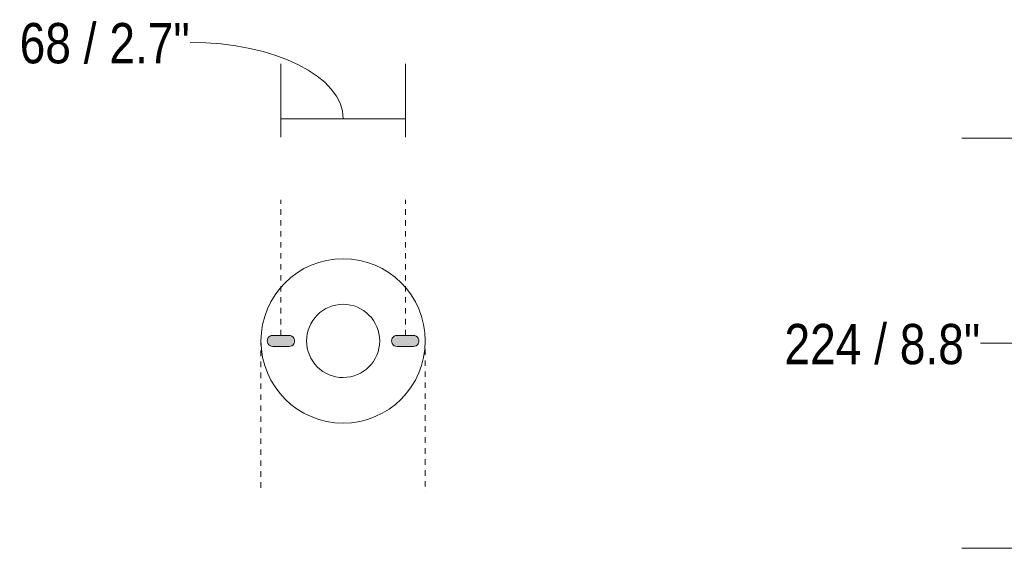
# Model space of a CAD drawing. Header units: millimetres. Extents: x 5911 to 10519, y 1372 to 7072.
# Tile 7 of 11: x 9047 to 9586, y 6480 to 6769. Entities that reach past the tile are written whole.
import ezdxf

# ---------------------------------------------------------------- set-up
doc = ezdxf.new("R2010")
doc.units = ezdxf.units.MM
doc.linetypes.add('Dash', pattern=[6, 3, -3])
for name, color, linetype, lineweight in [('Aparatos eléctricos', 7, 'Continuous', 9), ('Cotas', 7, 'Continuous', 9), ('Cotas-10', 7, 'Continuous', 9), ('Elementos de detalle', 7, 'Continuous', 9), ('Lighthing Fixture Detail Wide Black', 7, 'Continuous', 20)]:
    doc.layers.add(name, color=color, linetype=linetype, lineweight=lineweight)
doc.layers.add('Lighthing Fixture Dim Grey Dash', color=7, linetype='Dash', lineweight=9, true_color=0xd2d2d2)
doc.styles.add('Arial Narrow', font='ARIALN.TTF', dxfattribs={"height": 22})
doc.dimstyles.new('FARO_-_2_2mm_Arial_Narrow_mm_Inch_Horiz_1', dxfattribs={"dimscale": 304.8, "dimtxt": 22.515481, "dimasz": 0, "dimexe": 0.098425, "dimexo": 0.0625, "dimgap": 0.016404, "dimtad": 3, "dimtih": 1, "dimtoh": 1, "dimdec": 0, "dimzin": 0, "dimdsep": 46, "dimtxsty": 'Arial Narrow', "dimblk1": 'NONE', "dimblk2": 'NONE', "dimsah": 1, "dimcen": 0.09, "dimadec": 0, "dimazin": 0, "dimtfac": 1, "dimtdec": 4, "dimtix": 1, "dimtmove": 1, "dimatfit": 3, "dimfxl": 0.032808, "dimfxlon": 1, "dimtvp": 1, "dimtolj": 1, "dimtzin": 0, "dimarcsym": 2})
doc.dimstyles.new('FARO_-_2_2mm_Arial_Narrow_mm_Inch_Right_1', dxfattribs={"dimscale": 304.8, "dimtxt": 22.515481, "dimasz": 0, "dimexe": 0.098425, "dimexo": 0.0625, "dimgap": 0.016404, "dimtad": 1, "dimdec": 0, "dimzin": 0, "dimdsep": 46, "dimtxsty": 'Arial Narrow', "dimblk1": 'NONE', "dimblk2": 'NONE', "dimsah": 1, "dimcen": 0.09, "dimadec": 0, "dimazin": 0, "dimtfac": 1, "dimtdec": 4, "dimtix": 1, "dimtmove": 1, "dimatfit": 3, "dimfxl": 0.032808, "dimfxlon": 1, "dimtvp": 1, "dimtolj": 1, "dimtzin": 0, "dimarcsym": 2})

# ---------------------------------------------------------------- blocks, each defined once
blk = doc.blocks.new('34315 - 33832-1TW MINI PUNT TUB S LED White fan with DC motor-692812-Planta_PDF Fixing Holes')
at = {"layer": 'Aparatos eléctricos', "color": 253, "true_color": 0xaaaaaa}
for start, end in [(89.991, 180.009), (0.009, 89.991), (180.009, 270.009), (270.009, 0.009)]:
    blk.add_arc((0, 0.01), 20, start, end, dxfattribs=at)
blk = doc.blocks.new('DIMBLOCK6-Planta_PDF Fixing Holes')
at = {"layer": 'Cotas-10', "color": 251, "true_color": 0x5b5b5b}
for p, q in [((9189.81, 6715.05), (9189.81, 6745.05)), ((9258.06, 6715.05), (9258.06, 6745.05)), ((9189.81, 6715.05), (9258.06, 6715.05)), ((9189.81, 6715.05), (9189.81, 6705.05)), ((9258.06, 6715.05), (9258.06, 6705.05))]:
    blk.add_line(p, q, dxfattribs=at)
blk.add_ellipse((9140.22, 6715.05), major_axis=(83.71, 0), ratio=0.498264, start_param=0, end_param=1.570796, dxfattribs=at)
at = {"layer": 'Cotas-10', "color": 0, "insert": (9046.94, 6767.33), "char_height": 22, "width": 111.9341, "attachment_point": 1, "line_spacing_factor": 0.974696, "style": 'Arial Narrow'}
blk.add_mtext('68 / 2.7"', dxfattribs=at)
blk = doc.blocks.new('_None')
blk = doc.blocks.new('DIMBLOCK9-Planta_PDF')
at = {"layer": 'Cotas-10', "color": 251, "true_color": 0x5b5b5b}
for p, q in [((9592.3, 6704.37), (9562.3, 6704.37)), ((9592.3, 6480.26), (9592.3, 6704.37)), ((9592.3, 6704.37), (9602.3, 6704.37)), ((9572.5, 6592.32), (9592.3, 6592.32)), ((9572.5, 6592.32), (9572.5, 6592.32)), ((9592.3, 6480.26), (9562.3, 6480.26)), ((9592.3, 6480.26), (9602.3, 6480.26))]:
    blk.add_line(p, q, dxfattribs=at)
at = {"layer": 'Cotas-10', "color": 0, "insert": (9465.29, 6602.88), "char_height": 22, "width": 128.6599, "attachment_point": 1, "line_spacing_factor": 0.974696, "style": 'Arial Narrow'}
blk.add_mtext('224 / 8.8"', dxfattribs=at)

msp = doc.modelspace()

# ---------------------------------------------------------------- hatches: boundary and pattern name
at = {"layer": 'Elementos de detalle', "true_color": 0xc0c0c0}
h = msp.add_hatch(color=9, dxfattribs=at)
h.paths.add_polyline_path([(9262.33, 6590.6), (9263.32, 6590.78), (9263.83, 6591), (9264.33, 6591.34), (9264.81, 6591.88), (9265.15, 6592.52), (9265.33, 6593.22), (9265.33, 6593.94), (9265.16, 6594.65), (9264.83, 6595.29), (9264.35, 6595.83), (9263.75, 6596.25), (9263.07, 6596.51), (9262.35, 6596.59), (9252.66, 6596.51), (9251.98, 6596.26), (9251.31, 6595.77), (9250.89, 6595.31), (9250.55, 6594.67), (9250.38, 6593.97), (9250.38, 6593.24), (9250.55, 6592.54), (9250.88, 6591.9), (9251.36, 6591.35), (9252.39, 6590.78), (9252.63, 6590.68), (9253.61, 6590.6), (9258.72, 6590.6)])
h.paths.add_polyline_path([(9194.33, 6590.61), (9195.29, 6590.78), (9195.73, 6590.94), (9196.33, 6591.35), (9196.81, 6591.89), (9197.15, 6592.53), (9197.33, 6593.23), (9197.33, 6593.96), (9197.16, 6594.66), (9196.83, 6595.3), (9196.35, 6595.85), (9195.75, 6596.26), (9195.07, 6596.52), (9194.35, 6596.6), (9184.66, 6596.52), (9183.98, 6596.27), (9183.38, 6595.86), (9182.9, 6595.32), (9182.56, 6594.68), (9182.38, 6593.98), (9182.38, 6593.26), (9182.55, 6592.55), (9182.88, 6591.91), (9183.36, 6591.37), (9183.96, 6590.95), (9184.63, 6590.69), (9185.35, 6590.61), (9192.29, 6590.61)])

# ---------------------------------------------------------------- linework, layer by layer
at = {"layer": 'Lighthing Fixture Detail Wide Black'}
for p, q in [((9194.35, 6596.6), (9185.38, 6596.61)), ((9262.35, 6596.59), (9253.38, 6596.6)), ((9185.35, 6590.61), (9194.33, 6590.6)), ((9253.35, 6590.6), (9262.33, 6590.59))]:
    msp.add_line(p, q, dxfattribs=at)
for centre, radius, start, end in [((9223.86, 6593.61), 44.93, 90, 270), ((9223.86, 6593.61), 44.93, 270, 90), ((9185.35, 6593.61), 3, 89.502, 270.0031), ((9194.35, 6593.6), 3, 269.5922, 89.9995), ((9253.35, 6593.6), 3, 89.5966, 270), ((9262.35, 6593.59), 3, 269.4925, 90.0035)]:
    msp.add_arc(centre, radius, start, end, dxfattribs=at)
at = {"layer": 'Lighthing Fixture Dim Grey Dash'}
for p, q in [((9189.81, 6596.6), (9189.81, 6670.67)), ((9258.06, 6596.59), (9258.06, 6670.67)), ((9178.93, 6594.33), (9178.93, 6510.89)), ((9268.77, 6594.95), (9268.77, 6510.89))]:
    msp.add_line(p, q, dxfattribs=at)

# ---------------------------------------------------------------- block references
at = {"layer": 'Aparatos eléctricos', "color": 253, "true_color": 0xaaaaaa, "extrusion": (0, 0, -1), "rotation": 180}
msp.add_blockref('34315 - 33832-1TW MINI PUNT TUB S LED White fan with DC motor-692812-Planta_PDF Fixing Holes', (-9223.86, 6593.61), dxfattribs=at)

# ---------------------------------------------------------------- dimensions: what is measured, and where the dimension line sits
at = {"layer": 'Cotas', "color": 251, "true_color": 0x5b5b5b}
dim = msp.add_linear_dim(base=(9258.06, 6715.05), p1=(9189.81, 6705.05), p2=(9258.06, 6705.05), dimstyle='FARO_-_2_2mm_Arial_Narrow_mm_Inch_Right_1', override={"dimpost": '<>', "dimfxl": 68.244894}, dxfattribs=at)
dim.commit()
dim.dimension.update_dxf_attribs({"geometry": 'DIMBLOCK6-Planta_PDF Fixing Holes', "text_midpoint": (9102.91, 6752.66), "dimtype": 160})
dim = msp.add_linear_dim(base=(9592.3, 6704.37), p1=(9602.3, 6480.26), p2=(9602.3, 6704.37), angle=90, dimstyle='FARO_-_2_2mm_Arial_Narrow_mm_Inch_Horiz_1', override={"dimtih": 1, "dimtoh": 1, "dimpost": '<>', "dimfxl": 224.106603}, dxfattribs=at)
dim.commit()
dim.dimension.update_dxf_attribs({"geometry": 'DIMBLOCK9-Planta_PDF', "text_midpoint": (9529.62, 6588.21), "dimtype": 160})

doc.saveas('drawing.dxf')
